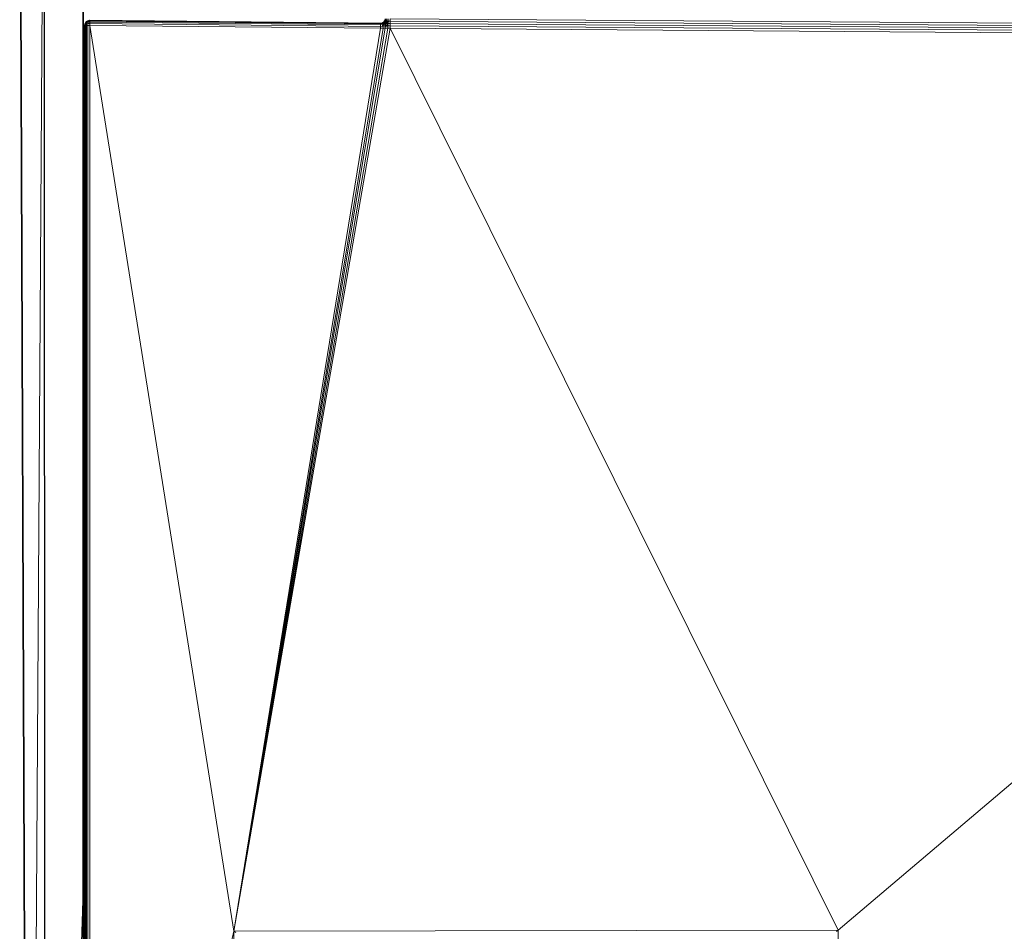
# Model space of a CAD drawing. Header units: inches. Extents: x 1 to 102, y 1 to 36.
# Tile 24 of 59: x 53 to 63, y 21 to 30. Entities that reach past the tile are written whole.
import ezdxf

# ---------------------------------------------------------------- set-up
doc = ezdxf.new("R2010")
doc.units = ezdxf.units.IN
doc.header["$MEASUREMENT"] = 0
doc.layers.add('Default', color=7, linetype='Continuous')

msp = doc.modelspace()

# ---------------------------------------------------------------- linework, layer by layer
at = {"layer": 'Default', "color": 254, "lineweight": 0, "true_color": 0xcccccc, "transparency": 33554687}
for p, q in [((53.08, 8.415), (53.07, 34.336)), ((53.479, 33.874), (53.479, 27.317)), ((53.479, 27.317), (53.479, 33.874)), ((53.479, 27.317), (53.487, 33.864)), ((53.487, 33.864), (53.479, 27.317)), ((53.503, 30.21), (53.499, 30.191)), ((53.499, 30.191), (53.499, 27.131)), ((53.514, 30.227), (53.503, 30.21)), ((53.53, 30.237), (53.514, 30.227)), ((53.514, 30.191), (53.53, 30.191)), ((53.514, 14.178), (53.514, 30.191)), ((53.539, 30.239), (53.53, 30.237)), ((53.53, 30.191), (53.53, 14.178)), ((53.549, 30.241), (53.539, 30.239)), ((56.613, 30.211), (53.549, 30.241)), ((53.549, 30.241), (56.613, 30.211)), ((53.549, 30.237), (53.549, 30.241)), ((56.613, 30.207), (53.549, 30.237)), ((53.549, 30.226), (53.549, 30.237)), ((53.549, 30.237), (56.613, 30.207)), ((53.549, 30.21), (53.549, 30.226)), ((53.549, 30.226), (56.613, 30.197)), ((56.613, 30.197), (53.549, 30.226)), ((56.613, 30.18), (53.549, 30.21)), ((53.549, 14.178), (53.549, 30.191)), ((53.549, 30.191), (55.068, 20.648)), ((56.632, 30.215), (56.613, 30.211)), ((56.613, 30.211), (56.613, 30.207)), ((56.613, 30.207), (56.613, 30.197)), ((56.613, 30.197), (56.613, 30.18)), ((56.648, 30.226), (56.632, 30.215)), ((56.659, 30.242), (56.648, 30.226)), ((56.663, 30.261), (56.659, 30.242)), ((61.432, 20.66), (72.502, 30.052)), ((53.479, 27.124), (53.479, 27.317)), ((53.479, 27.317), (53.479, 27.124)), ((53.499, 27.131), (53.479, 27.124)), ((53.479, 27.124), (53.479, 27.123)), ((53.479, 21.084), (53.479, 27.123)), ((53.479, 27.123), (53.499, 27.044)), ((53.479, 27.123), (53.479, 21.084)), ((53.499, 27.044), (53.499, 14.178)), ((53.479, 21.084), (53.08, 8.415)), ((53.08, 8.415), (53.479, 21.084)), ((53.478, 8.294), (53.479, 21.084)), ((53.479, 21.084), (53.478, 8.294)), ((53.549, 14.178), (55.068, 20.648)), ((55.068, 20.648), (53.549, 14.178)), ((55.068, 20.648), (55.068, 14.178)), ((61.43, 14.178), (61.432, 20.66))]:
    msp.add_line(p, q, dxfattribs=at).dxf.unprotected_set("ltscale", 0)
at = {"layer": 'Default', "color": 7, "lineweight": 15, "ltscale": 5.410699, "transparency": 33554687}
for p, q in [((53.08, 8.415), (53.07, 34.336)), ((53.479, 27.317), (53.487, 33.864)), ((53.08, 8.415), (53.067, 33.422)), ((53.499, 30.191), (53.503, 30.191)), ((53.503, 30.191), (53.507, 30.21)), ((53.507, 30.21), (53.503, 30.21)), ((53.503, 30.191), (53.503, 14.178)), ((53.514, 30.191), (53.503, 30.191)), ((53.507, 30.21), (53.515, 30.225)), ((53.515, 30.208), (53.507, 30.21)), ((53.514, 30.227), (53.515, 30.225)), ((53.514, 30.191), (53.515, 30.208)), ((53.53, 30.191), (53.514, 30.191)), ((53.514, 14.178), (53.514, 30.191)), ((53.515, 30.225), (53.53, 30.234)), ((53.515, 30.225), (53.519, 30.221)), ((53.515, 30.208), (53.519, 30.221)), ((53.53, 30.21), (53.515, 30.208)), ((53.519, 30.221), (53.532, 30.225)), ((53.53, 30.237), (53.53, 30.234)), ((53.53, 30.234), (53.549, 30.237)), ((53.53, 30.234), (53.532, 30.225)), ((53.532, 30.225), (53.53, 30.21)), ((53.549, 30.21), (53.53, 30.21)), ((53.53, 30.21), (53.53, 30.191)), ((53.549, 30.191), (53.53, 30.191)), ((53.53, 14.178), (53.53, 30.191)), ((53.532, 30.225), (53.549, 30.226)), ((53.549, 30.241), (53.549, 30.237)), ((53.549, 30.237), (53.549, 30.226)), ((53.549, 30.237), (56.613, 30.207)), ((53.549, 30.226), (53.549, 30.21)), ((53.549, 30.226), (56.613, 30.197)), ((53.549, 30.191), (53.549, 30.21)), ((53.549, 30.21), (56.613, 30.18)), ((56.613, 30.161), (53.549, 30.191)), ((53.549, 30.191), (53.549, 14.178)), ((56.613, 30.207), (56.633, 30.211)), ((56.613, 30.207), (56.613, 30.211)), ((56.613, 30.197), (56.613, 30.207)), ((56.613, 30.197), (56.637, 30.2)), ((56.613, 30.18), (56.613, 30.197)), ((56.637, 30.182), (56.613, 30.18)), ((56.613, 30.18), (56.613, 30.161)), ((56.633, 30.211), (56.632, 30.215)), ((56.633, 30.211), (56.652, 30.222)), ((56.637, 30.2), (56.633, 30.211)), ((56.638, 30.161), (56.637, 30.182)), ((56.648, 30.226), (56.652, 30.222)), ((56.652, 30.222), (56.663, 30.241)), ((56.652, 30.222), (56.663, 30.211)), ((56.659, 30.242), (56.663, 30.241)), ((56.662, 30.161), (56.663, 30.187)), ((56.663, 30.241), (56.666, 30.261)), ((56.663, 30.241), (56.674, 30.236)), ((56.677, 30.261), (56.674, 30.236)), ((56.686, 30.211), (56.713, 30.21)), ((56.712, 30.185), (56.687, 30.186)), ((56.687, 30.186), (56.687, 30.161)), ((56.693, 30.261), (56.692, 30.236)), ((56.692, 30.236), (56.713, 30.235)), ((56.713, 30.21), (56.712, 30.185)), ((56.712, 30.185), (56.712, 30.16)), ((72.502, 30.077), (56.712, 30.185)), ((72.502, 30.152), (56.713, 30.26)), ((56.713, 30.235), (56.713, 30.26)), ((72.502, 30.127), (56.713, 30.235)), ((56.713, 30.235), (56.713, 30.21)), ((72.502, 30.102), (56.713, 30.21)), ((56.613, 30.161), (55.068, 20.648)), ((55.068, 20.648), (56.638, 30.161)), ((56.662, 30.161), (55.068, 20.648)), ((55.068, 20.648), (56.687, 30.161)), ((55.068, 20.648), (56.712, 30.16)), ((56.638, 30.161), (56.613, 30.161)), ((56.662, 30.161), (56.638, 30.161)), ((56.687, 30.161), (56.662, 30.161)), ((56.712, 30.16), (56.687, 30.161)), ((72.502, 30.052), (56.712, 30.16)), ((61.432, 20.66), (72.502, 30.052)), ((53.479, 27.124), (53.499, 27.131)), ((53.499, 27.044), (53.479, 27.123)), ((53.479, 21.084), (53.08, 8.415)), ((53.549, 14.178), (55.068, 20.648)), ((55.068, 20.648), (61.432, 20.66)), ((55.086, 20.633), (55.068, 20.648)), ((55.068, 20.648), (55.068, 14.178)), ((61.432, 20.66), (61.413, 20.646)), ((61.43, 14.178), (61.432, 20.66))]:
    msp.add_line(p, q, dxfattribs=at)
at = {"layer": 'Default', "color": 7, "lineweight": 35, "ltscale": 5.410699, "transparency": 33554687}
for p, q in [((53.479, 33.874), (53.479, 27.317)), ((52.811, 33.427), (52.909, 8.415)), ((53.499, 30.191), (53.503, 30.21)), ((53.499, 27.131), (53.499, 30.191)), ((53.503, 30.21), (53.514, 30.227)), ((53.514, 30.227), (53.53, 30.237)), ((53.53, 30.237), (53.539, 30.239)), ((53.549, 30.241), (53.539, 30.239)), ((56.613, 30.211), (53.549, 30.241)), ((56.613, 30.211), (56.632, 30.215)), ((56.632, 30.215), (56.648, 30.226)), ((56.637, 30.2), (56.663, 30.211)), ((56.637, 30.182), (56.637, 30.2)), ((56.663, 30.187), (56.637, 30.182)), ((56.648, 30.226), (56.659, 30.242)), ((56.663, 30.261), (56.659, 30.242)), ((56.674, 30.236), (56.663, 30.211)), ((56.663, 30.187), (56.663, 30.211)), ((56.663, 30.211), (56.686, 30.211)), ((56.687, 30.186), (56.663, 30.187)), ((56.692, 30.236), (56.674, 30.236)), ((56.686, 30.211), (56.692, 30.236)), ((56.686, 30.211), (56.687, 30.186)), ((53.479, 27.317), (53.479, 27.124)), ((53.479, 27.124), (53.479, 27.123)), ((53.479, 27.123), (53.479, 21.084)), ((53.499, 27.044), (53.499, 27.131)), ((53.499, 14.178), (53.499, 27.044)), ((53.479, 21.084), (53.478, 8.294))]:
    msp.add_line(p, q, dxfattribs=at)
at = {"layer": 'Default', "color": 9, "lineweight": 0, "true_color": 0xcbcbcb, "transparency": 33554687}
for p, q in [((52.909, 8.415), (52.811, 33.427)), ((53.067, 33.422), (52.909, 8.415)), ((52.909, 8.415), (53.067, 33.422)), ((53.067, 33.422), (53.08, 8.415)), ((53.549, 30.191), (56.613, 30.161)), ((55.068, 20.648), (53.549, 30.191)), ((56.712, 30.185), (56.713, 30.21)), ((72.502, 30.077), (56.712, 30.185)), ((56.712, 30.16), (56.712, 30.185)), ((56.712, 30.185), (72.502, 30.077)), ((56.713, 30.235), (56.713, 30.26)), ((56.713, 30.26), (72.502, 30.152)), ((72.502, 30.152), (56.713, 30.26)), ((72.502, 30.127), (56.713, 30.235)), ((56.713, 30.235), (72.502, 30.127)), ((56.713, 30.21), (56.713, 30.235)), ((72.502, 30.102), (56.713, 30.21)), ((56.713, 30.21), (72.502, 30.102)), ((56.613, 30.161), (55.068, 20.648)), ((56.687, 30.161), (55.068, 20.648)), ((55.068, 20.648), (56.662, 30.161)), ((55.068, 20.648), (56.687, 30.161)), ((56.662, 30.161), (55.068, 20.648)), ((55.068, 20.648), (56.638, 30.161)), ((56.638, 30.161), (55.068, 20.648)), ((55.068, 20.648), (56.613, 30.161)), ((55.068, 20.648), (56.712, 30.16)), ((56.712, 30.16), (55.068, 20.648)), ((56.613, 30.161), (56.638, 30.161)), ((56.638, 30.161), (56.662, 30.161)), ((56.662, 30.161), (56.687, 30.161)), ((56.687, 30.161), (56.712, 30.16)), ((61.432, 20.66), (56.712, 30.16)), ((56.712, 30.16), (72.502, 30.052)), ((56.712, 30.16), (61.432, 20.66)), ((72.502, 30.052), (56.712, 30.16)), ((72.502, 30.052), (61.432, 20.66)), ((61.432, 20.66), (55.068, 20.648))]:
    msp.add_line(p, q, dxfattribs=at).dxf.unprotected_set("ltscale", 0)
at = {"layer": 'Default', "color": 253, "lineweight": 0, "true_color": 0xb5b5b5, "transparency": 33554687}
for p, q in [((53.499, 27.131), (53.499, 30.191)), ((53.499, 30.191), (53.503, 30.191)), ((53.503, 30.191), (53.514, 30.191)), ((53.503, 14.178), (53.503, 30.191)), ((53.503, 30.191), (53.503, 14.178)), ((53.514, 30.191), (53.514, 14.178)), ((53.499, 27.044), (53.499, 27.131)), ((53.499, 14.178), (53.499, 27.044))]:
    msp.add_line(p, q, dxfattribs=at).dxf.unprotected_set("ltscale", 0)
at = {"layer": 'Default', "color": 9, "lineweight": 0, "true_color": 0xc9c9c9, "transparency": 33554687}
for p, q in [((53.53, 30.191), (53.549, 30.191)), ((53.53, 14.178), (53.53, 30.191)), ((53.549, 30.21), (56.613, 30.18)), ((53.549, 30.191), (53.549, 30.21)), ((56.613, 30.161), (53.549, 30.191)), ((53.549, 30.191), (53.549, 14.178)), ((56.613, 30.18), (56.613, 30.161)), ((55.068, 20.648), (55.086, 20.633)), ((55.068, 14.178), (55.068, 20.648))]:
    msp.add_line(p, q, dxfattribs=at).dxf.unprotected_set("ltscale", 0)
at = {"layer": 'Default', "color": 253, "lineweight": 0, "true_color": 0xa4a4a4, "transparency": 33554687}
for p, q in [((55.068, 20.648), (61.432, 20.66)), ((55.086, 20.633), (55.068, 20.648)), ((61.432, 20.66), (61.413, 20.646))]:
    msp.add_line(p, q, dxfattribs=at).dxf.unprotected_set("ltscale", 0)
at = {"layer": 'Default', "color": 255, "lineweight": 0, "transparency": 33554687}
for p, q in [((61.413, 20.646), (61.432, 20.66)), ((61.432, 20.66), (61.43, 14.178))]:
    msp.add_line(p, q, dxfattribs=at).dxf.unprotected_set("ltscale", 0)

doc.saveas('drawing.dxf')
